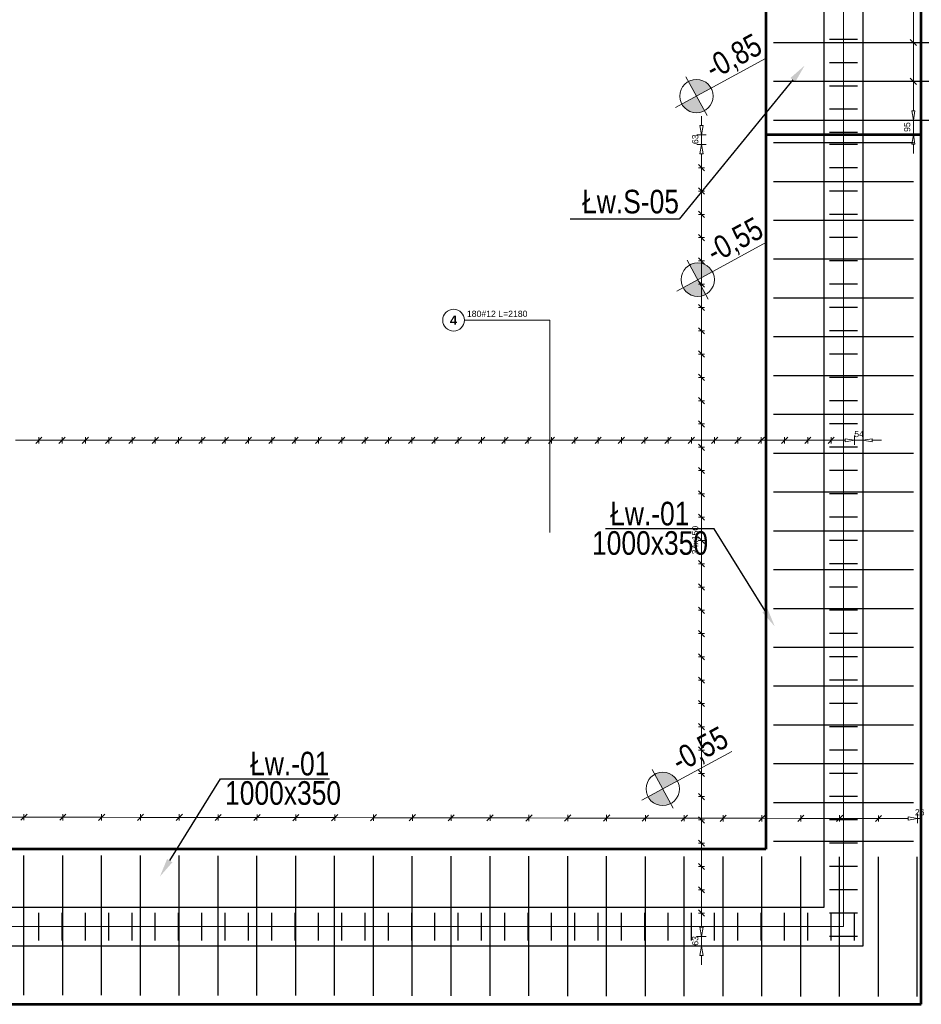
# Model space of a CAD drawing. Extents: x -274995 to 107519, y -337635 to 244261.
# Tile 40 of 49: x 62271 to 68073, y -25425 to -19084. Entities that reach past the tile are written whole.
import ezdxf

# ---------------------------------------------------------------- set-up
doc = ezdxf.new("R2010")
doc.units = 0
doc.header["$LTSCALE"] = 10
doc.header["$MEASUREMENT"] = 0
for name, color, linetype, lineweight in [('P-Linia1a', 142, 'Continuous', 53), ('P-Opis', 1, 'Continuous', 18), ('P-Opis fundamenty', 193, 'Continuous', 9), ('P-Szraf - Ściana wypełniająca', 171, 'Continuous', 0), ('P-Ściana żelbetowa', 50, 'Continuous', 30)]:
    doc.layers.add(name, color=color, linetype=linetype, lineweight=lineweight)
doc.layers.add('RCAD_opis rozkładu', color=7, linetype='Continuous')
doc.layers.add('RCAD_rozkład pręta', color=7, linetype='Continuous')
doc.styles.add('_Fd Opis', font='arial.ttf', dxfattribs={"width": 0.8})
doc.styles.add('style1', font='arial.ttf')
doc.styles.add('style3', font='arialbd.ttf')

msp = doc.modelspace()

# ---------------------------------------------------------------- hatches: boundary and pattern name
at = {"layer": 'P-Opis'}
h = msp.add_hatch(color=1, dxfattribs=at)
h.dxf.hatch_style = 1
h.paths.add_polyline_path([(66626.48925, -19576.01332), (66532.14103, -19627.38624, 0.4142135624), (66677.86217, -19670.36153)])
h.paths.add_polyline_path([(66575.11632, -19481.6651), (66626.48925, -19576.01332), (66720.83746, -19524.64039, 0.4142135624)])
h = msp.add_hatch(color=1, dxfattribs=at)
h.dxf.hatch_style = 1
h.paths.add_polyline_path([(66634.68, -20758.33825), (66540.33179, -20809.71117, 0.4142135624), (66686.05293, -20852.68646)])
h.paths.add_polyline_path([(66583.30707, -20663.99003), (66634.68, -20758.33825), (66729.02821, -20706.96532, 0.4142135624)])
h = msp.add_hatch(color=1, dxfattribs=at)
h.dxf.hatch_style = 1
h.paths.add_polyline_path([(66409.56109, -24038.04754), (66315.21287, -24089.42047, 0.4142135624), (66460.93401, -24132.39576)])
h.paths.add_polyline_path([(66358.18816, -23943.69933), (66409.56109, -24038.04754), (66503.9093, -23986.67462, 0.4142135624)])

# ---------------------------------------------------------------- linework, layer by layer
at = {"color": 8, "lineweight": 0}
for p, q in [((66658.47494, -19705.22732), (66658.47494, -19765.22732)), ((66658.47494, -19825.22732), (66648.47494, -19765.22732)), ((66668.47494, -19765.22732), (66648.47494, -19765.22732)), ((66668.47494, -19765.22732), (66658.47494, -19825.22732)), ((66628.47494, -19825.22732), (66688.47494, -19825.22732)), ((66658.47494, -19887.72732), (66658.47494, -19825.22732)), ((66628.47494, -19887.72732), (66688.47494, -19887.72732)), ((66648.47494, -19947.72732), (66658.47494, -19887.72732)), ((66658.47494, -19887.72732), (66668.47494, -19947.72732)), ((66648.47494, -19947.72732), (66668.47494, -19947.72732)), ((66658.47494, -20037.72732), (66658.47494, -19947.72732)), ((66678.47494, -20057.72732), (66638.47494, -20017.72732)), ((66638.47494, -20037.72732), (66678.47494, -20037.72732)), ((66658.47494, -20187.72732), (66658.47494, -20037.72732)), ((66678.47494, -20207.72732), (66638.47494, -20167.72732)), ((66638.47494, -20187.72732), (66678.47494, -20187.72732)), ((66658.47494, -20337.72732), (66658.47494, -20187.72732)), ((66678.47494, -20357.72732), (66638.47494, -20317.72732)), ((66638.47494, -20337.72732), (66678.47494, -20337.72732)), ((66658.47494, -20487.72732), (66658.47494, -20337.72732)), ((66678.47494, -20507.72732), (66638.47494, -20467.72732)), ((66638.47494, -20487.72732), (66678.47494, -20487.72732)), ((66658.47494, -20637.72732), (66658.47494, -20487.72732)), ((66678.47494, -20657.72732), (66638.47494, -20617.72732)), ((66638.47494, -20637.72732), (66678.47494, -20637.72732)), ((66658.47494, -20787.72732), (66658.47494, -20637.72732)), ((66678.47494, -20807.72732), (66638.47494, -20767.72732)), ((66638.47494, -20787.72732), (66678.47494, -20787.72732)), ((66658.47494, -20937.72732), (66658.47494, -20787.72732)), ((66678.47494, -20957.72732), (66638.47494, -20917.72732)), ((66638.47494, -20937.72732), (66678.47494, -20937.72732)), ((66658.47494, -21087.72732), (66658.47494, -20937.72732)), ((65682.76958, -21019.1856), (65133.23508, -21019.1856)), ((65682.76958, -22386.53847), (65682.76958, -21019.1856)), ((66678.47494, -21107.72732), (66638.47494, -21067.72732)), ((66638.47494, -21087.72732), (66678.47494, -21087.72732)), ((66658.47494, -21237.72732), (66658.47494, -21087.72732)), ((66678.47494, -21257.72732), (66638.47494, -21217.72732)), ((66638.47494, -21237.72732), (66678.47494, -21237.72732)), ((66658.47494, -21387.72732), (66658.47494, -21237.72732)), ((66678.47494, -21407.72732), (66638.47494, -21367.72732)), ((66638.47494, -21387.72732), (66678.47494, -21387.72732)), ((66658.47494, -21537.72732), (66658.47494, -21387.72732)), ((66678.47494, -21557.72732), (66638.47494, -21517.72732)), ((66638.47494, -21537.72732), (66678.47494, -21537.72732)), ((66658.47494, -21687.72732), (66658.47494, -21537.72732)), ((66678.47494, -21707.72732), (66638.47494, -21667.72732)), ((66638.47494, -21687.72732), (66678.47494, -21687.72732)), ((66658.47494, -21837.72732), (66658.47494, -21687.72732)), ((62243.5184, -21792.52497), (62393.5184, -21792.52497)), ((62373.5184, -21812.52497), (62413.5184, -21772.52497)), ((62393.5184, -21772.52497), (62393.5184, -21812.52497)), ((62393.5184, -21792.52497), (62543.5184, -21792.52497)), ((62523.5184, -21812.52497), (62563.5184, -21772.52497)), ((62543.5184, -21772.52497), (62543.5184, -21812.52497)), ((62543.5184, -21792.52497), (62693.5184, -21792.52497)), ((62673.5184, -21812.52497), (62713.5184, -21772.52497)), ((62693.5184, -21772.52497), (62693.5184, -21812.52497)), ((62693.5184, -21792.52497), (62843.5184, -21792.52497)), ((62823.5184, -21812.52497), (62863.5184, -21772.52497)), ((62843.5184, -21772.52497), (62843.5184, -21812.52497)), ((62843.5184, -21792.52497), (62993.5184, -21792.52497)), ((62973.5184, -21812.52497), (63013.5184, -21772.52497)), ((62993.5184, -21772.52497), (62993.5184, -21812.52497)), ((62993.5184, -21792.52497), (63143.5184, -21792.52497)), ((63123.5184, -21812.52497), (63163.5184, -21772.52497)), ((63143.5184, -21772.52497), (63143.5184, -21812.52497)), ((63143.5184, -21792.52497), (63293.5184, -21792.52497)), ((63273.5184, -21812.52497), (63313.5184, -21772.52497)), ((63293.5184, -21772.52497), (63293.5184, -21812.52497)), ((63293.5184, -21792.52497), (63443.5184, -21792.52497)), ((63423.5184, -21812.52497), (63463.5184, -21772.52497)), ((63443.5184, -21772.52497), (63443.5184, -21812.52497)), ((63443.5184, -21792.52497), (63593.5184, -21792.52497)), ((63573.5184, -21812.52497), (63613.5184, -21772.52497)), ((63593.5184, -21772.52497), (63593.5184, -21812.52497)), ((63593.5184, -21792.52497), (63743.5184, -21792.52497)), ((63723.5184, -21812.52497), (63763.5184, -21772.52497)), ((63743.5184, -21772.52497), (63743.5184, -21812.52497)), ((63743.5184, -21792.52497), (63893.5184, -21792.52497)), ((63873.5184, -21812.52497), (63913.5184, -21772.52497)), ((63893.5184, -21772.52497), (63893.5184, -21812.52497)), ((63893.5184, -21792.52497), (64043.5184, -21792.52497)), ((64023.5184, -21812.52497), (64063.5184, -21772.52497)), ((64043.5184, -21772.52497), (64043.5184, -21812.52497)), ((64043.5184, -21792.52497), (64193.5184, -21792.52497)), ((64173.5184, -21812.52497), (64213.5184, -21772.52497)), ((64193.5184, -21772.52497), (64193.5184, -21812.52497)), ((64193.5184, -21792.52497), (64343.5184, -21792.52497)), ((64323.5184, -21812.52497), (64363.5184, -21772.52497)), ((64343.5184, -21772.52497), (64343.5184, -21812.52497)), ((64343.5184, -21792.52497), (64493.5184, -21792.52497)), ((64473.5184, -21812.52497), (64513.5184, -21772.52497)), ((64493.5184, -21772.52497), (64493.5184, -21812.52497)), ((64493.5184, -21792.52497), (64643.5184, -21792.52497)), ((64623.5184, -21812.52497), (64663.5184, -21772.52497)), ((64643.5184, -21772.52497), (64643.5184, -21812.52497)), ((64643.5184, -21792.52497), (64793.5184, -21792.52497)), ((64773.5184, -21812.52497), (64813.5184, -21772.52497)), ((64793.5184, -21772.52497), (64793.5184, -21812.52497)), ((64793.5184, -21792.52497), (64943.5184, -21792.52497)), ((64923.5184, -21812.52497), (64963.5184, -21772.52497)), ((64943.5184, -21772.52497), (64943.5184, -21812.52497)), ((64943.5184, -21792.52497), (65093.5184, -21792.52497)), ((65073.5184, -21812.52497), (65113.5184, -21772.52497)), ((65093.5184, -21772.52497), (65093.5184, -21812.52497)), ((65093.5184, -21792.52497), (65243.5184, -21792.52497)), ((65223.5184, -21812.52497), (65263.5184, -21772.52497)), ((65243.5184, -21772.52497), (65243.5184, -21812.52497)), ((65243.5184, -21792.52497), (65393.5184, -21792.52497)), ((65373.5184, -21812.52497), (65413.5184, -21772.52497)), ((65393.5184, -21772.52497), (65393.5184, -21812.52497)), ((65393.5184, -21792.52497), (65543.5184, -21792.52497)), ((65523.5184, -21812.52497), (65563.5184, -21772.52497)), ((65543.5184, -21772.52497), (65543.5184, -21812.52497)), ((65543.5184, -21792.52497), (65693.5184, -21792.52497)), ((65673.5184, -21812.52497), (65713.5184, -21772.52497)), ((65682.76958, -21792.52497), (65682.76958, -22386.53847)), ((65693.5184, -21772.52497), (65693.5184, -21812.52497)), ((65693.5184, -21792.52497), (65843.5184, -21792.52497)), ((65823.5184, -21812.52497), (65863.5184, -21772.52497)), ((65843.5184, -21772.52497), (65843.5184, -21812.52497)), ((65843.5184, -21792.52497), (65993.5184, -21792.52497)), ((65973.5184, -21812.52497), (66013.5184, -21772.52497)), ((65993.5184, -21772.52497), (65993.5184, -21812.52497)), ((65993.5184, -21792.52497), (66143.5184, -21792.52497)), ((66123.5184, -21812.52497), (66163.5184, -21772.52497)), ((66143.5184, -21772.52497), (66143.5184, -21812.52497)), ((66143.5184, -21792.52497), (66293.5184, -21792.52497)), ((66273.5184, -21812.52497), (66313.5184, -21772.52497)), ((66293.5184, -21772.52497), (66293.5184, -21812.52497)), ((66293.5184, -21792.52497), (66443.5184, -21792.52497)), ((66423.5184, -21812.52497), (66463.5184, -21772.52497)), ((66443.5184, -21772.52497), (66443.5184, -21812.52497)), ((66443.5184, -21792.52497), (66593.5184, -21792.52497)), ((66573.5184, -21812.52497), (66613.5184, -21772.52497)), ((66593.5184, -21772.52497), (66593.5184, -21812.52497)), ((66593.5184, -21792.52497), (66743.5184, -21792.52497)), ((66723.5184, -21812.52497), (66763.5184, -21772.52497)), ((66743.5184, -21772.52497), (66743.5184, -21812.52497)), ((66743.5184, -21792.52497), (66893.5184, -21792.52497)), ((66873.5184, -21812.52497), (66913.5184, -21772.52497)), ((66893.5184, -21772.52497), (66893.5184, -21812.52497)), ((66893.5184, -21792.52497), (67043.5184, -21792.52497)), ((67023.5184, -21812.52497), (67063.5184, -21772.52497)), ((67043.5184, -21772.52497), (67043.5184, -21812.52497)), ((67043.5184, -21792.52497), (67193.5184, -21792.52497)), ((67173.5184, -21812.52497), (67213.5184, -21772.52497)), ((67193.5184, -21772.52497), (67193.5184, -21812.52497)), ((67193.5184, -21792.52497), (67343.5184, -21792.52497)), ((67323.5184, -21812.52497), (67363.5184, -21772.52497)), ((67343.5184, -21772.52497), (67343.5184, -21812.52497)), ((67343.5184, -21792.52497), (67493.5184, -21792.52497)), ((67473.5184, -21812.52497), (67513.5184, -21772.52497)), ((67493.5184, -21772.52497), (67493.5184, -21812.52497)), ((67493.5184, -21792.52497), (67583.5184, -21792.52497)), ((67583.5184, -21782.52497), (67643.5184, -21792.52497)), ((67583.5184, -21782.52497), (67583.5184, -21802.52497)), ((67643.5184, -21792.52497), (67583.5184, -21802.52497)), ((67643.5184, -21762.52497), (67643.5184, -21822.52497)), ((67643.5184, -21792.52497), (67697.5184, -21792.52497)), ((67697.5184, -21762.52497), (67697.5184, -21822.52497)), ((67697.5184, -21792.52497), (67757.5184, -21782.52497)), ((67757.5184, -21802.52497), (67697.5184, -21792.52497)), ((67757.5184, -21802.52497), (67757.5184, -21782.52497)), ((67817.5184, -21792.52497), (67757.5184, -21792.52497)), ((66678.47494, -21857.72732), (66638.47494, -21817.72732)), ((66638.47494, -21837.72732), (66678.47494, -21837.72732)), ((66658.47494, -21987.72732), (66658.47494, -21837.72732)), ((66678.47494, -22007.72732), (66638.47494, -21967.72732)), ((66638.47494, -21987.72732), (66678.47494, -21987.72732)), ((66658.47494, -22137.72732), (66658.47494, -21987.72732)), ((66678.47494, -22157.72732), (66638.47494, -22117.72732)), ((66638.47494, -22137.72732), (66678.47494, -22137.72732)), ((66658.47494, -22287.72732), (66658.47494, -22137.72732)), ((66678.47494, -22307.72732), (66638.47494, -22267.72732)), ((66638.47494, -22287.72732), (66678.47494, -22287.72732)), ((66658.47494, -22437.72732), (66658.47494, -22287.72732)), ((66678.47494, -22457.72732), (66638.47494, -22417.72732)), ((66638.47494, -22437.72732), (66678.47494, -22437.72732)), ((66658.47494, -22512.72732), (66658.47494, -22437.72732)), ((66638.47494, -22567.72732), (66678.47494, -22607.72732)), ((66658.47494, -22512.72732), (66658.47494, -22587.72732)), ((66638.47494, -22587.72732), (66678.47494, -22587.72732)), ((66658.47494, -22587.72732), (66658.47494, -22737.72732)), ((66638.47494, -22717.72732), (66678.47494, -22757.72732)), ((66638.47494, -22737.72732), (66678.47494, -22737.72732)), ((66658.47494, -22737.72732), (66658.47494, -22887.72732)), ((66638.47494, -22867.72732), (66678.47494, -22907.72732)), ((66638.47494, -22887.72732), (66678.47494, -22887.72732)), ((66658.47494, -22887.72732), (66658.47494, -23037.72732)), ((66638.47494, -23017.72732), (66678.47494, -23057.72732)), ((66638.47494, -23037.72732), (66678.47494, -23037.72732)), ((66658.47494, -23037.72732), (66658.47494, -23187.72732)), ((66638.47494, -23167.72732), (66678.47494, -23207.72732)), ((66638.47494, -23187.72732), (66678.47494, -23187.72732)), ((66658.47494, -23187.72732), (66658.47494, -23337.72732)), ((66638.47494, -23317.72732), (66678.47494, -23357.72732)), ((66638.47494, -23337.72732), (66678.47494, -23337.72732)), ((66658.47494, -23337.72732), (66658.47494, -23487.72732)), ((66638.47494, -23467.72732), (66678.47494, -23507.72732)), ((66638.47494, -23487.72732), (66678.47494, -23487.72732)), ((66658.47494, -23487.72732), (66658.47494, -23637.72732)), ((66638.47494, -23617.72732), (66678.47494, -23657.72732)), ((66638.47494, -23637.72732), (66678.47494, -23637.72732)), ((66658.47494, -23637.72732), (66658.47494, -23787.72732)), ((66638.47494, -23767.72732), (66678.47494, -23807.72732)), ((66638.47494, -23787.72732), (66678.47494, -23787.72732)), ((66658.47494, -23787.72732), (66658.47494, -23937.72732)), ((66638.47494, -23917.72732), (66678.47494, -23957.72732)), ((66638.47494, -23937.72732), (66678.47494, -23937.72732)), ((66658.47494, -23937.72732), (66658.47494, -24087.72732)), ((66638.47494, -24067.72732), (66678.47494, -24107.72732)), ((66638.47494, -24087.72732), (66678.47494, -24087.72732)), ((66658.47494, -24087.72732), (66658.47494, -24237.72732)), ((66638.47494, -24217.72732), (66678.47494, -24257.72732)), ((66638.47494, -24237.72732), (66678.47494, -24237.72732)), ((66658.47494, -24237.72732), (66658.47494, -24387.72732)), ((66638.47494, -24367.72732), (66678.47494, -24407.72732)), ((66638.47494, -24387.72732), (66678.47494, -24387.72732)), ((66658.47494, -24387.72732), (66658.47494, -24537.72732)), ((66638.47494, -24517.72732), (66678.47494, -24557.72732)), ((66638.47494, -24537.72732), (66678.47494, -24537.72732)), ((66658.47494, -24537.72732), (66658.47494, -24687.72732)), ((66638.47494, -24667.72732), (66678.47494, -24707.72732)), ((66638.47494, -24687.72732), (66678.47494, -24687.72732)), ((66658.47494, -24687.72732), (66658.47494, -24837.72732)), ((66638.47494, -24817.72732), (66678.47494, -24857.72732)), ((66638.47494, -24837.72732), (66678.47494, -24837.72732)), ((66658.47494, -24837.72732), (66658.47494, -24927.72732)), ((66658.47494, -24987.72732), (66648.47494, -24927.72732)), ((66668.47494, -24927.72732), (66648.47494, -24927.72732)), ((66668.47494, -24927.72732), (66658.47494, -24987.72732)), ((66628.47494, -24987.72732), (66688.47494, -24987.72732)), ((66658.47494, -24987.72732), (66658.47494, -25050.22732)), ((66628.47494, -25050.22732), (66688.47494, -25050.22732)), ((66648.47494, -25110.22732), (66658.47494, -25050.22732)), ((66648.47494, -25110.22732), (66668.47494, -25110.22732)), ((66658.47494, -25050.22732), (66668.47494, -25110.22732)), ((66658.47494, -25170.22732), (66658.47494, -25110.22732))]:
    msp.add_line(p, q, dxfattribs=at)
at = {"color": 7, "linetype": 'ByBlock', "lineweight": 30}
for p, q in [((67662.5184, -19887.72732), (67482.51916, -19887.72732)), ((67662.5184, -20037.72732), (67482.51916, -20037.72732)), ((67662.5184, -20187.72732), (67482.51916, -20187.72732)), ((67662.5184, -20337.72732), (67482.51916, -20337.72732)), ((67662.5184, -20487.72732), (67482.51916, -20487.72732)), ((67662.5184, -20637.72732), (67482.51916, -20637.72732)), ((67662.5184, -20787.72732), (67482.51916, -20787.72732)), ((67662.5184, -20937.72732), (67482.51916, -20937.72732)), ((67662.5184, -21087.72732), (67482.51916, -21087.72732)), ((67662.5184, -21237.72732), (67482.51916, -21237.72732)), ((67662.5184, -21387.72732), (67482.51916, -21387.72732)), ((67662.5184, -21537.72732), (67482.51916, -21537.72732)), ((67662.5184, -21687.72732), (67482.51916, -21687.72732)), ((67662.5184, -21837.72732), (67482.51916, -21837.72732)), ((67662.5184, -21987.72732), (67482.51916, -21987.72732)), ((67662.5184, -22137.72732), (67482.51916, -22137.72732)), ((67662.5184, -22287.72732), (67482.51916, -22287.72732)), ((67662.5184, -22437.72732), (67482.51916, -22437.72732)), ((67662.5184, -22587.72732), (67482.51916, -22587.72732)), ((67662.5184, -22737.72732), (67482.51916, -22737.72732)), ((67662.5184, -22887.72732), (67482.51916, -22887.72732)), ((67662.5184, -23037.72732), (67482.51916, -23037.72732)), ((67662.5184, -23187.72732), (67482.51916, -23187.72732)), ((67662.5184, -23337.72732), (67482.51916, -23337.72732)), ((67662.5184, -23487.72732), (67482.51916, -23487.72732)), ((67662.5184, -23637.72732), (67482.51916, -23637.72732)), ((67662.5184, -23787.72732), (67482.51916, -23787.72732)), ((67662.5184, -23937.72732), (67482.51916, -23937.72732)), ((67662.5184, -24087.72732), (67482.51916, -24087.72732)), ((67662.5184, -24237.72732), (67482.51916, -24237.72732)), ((67662.5184, -24387.72732), (67482.51916, -24387.72732)), ((67662.5184, -24537.72732), (67482.51916, -24537.72732)), ((67662.5184, -24687.72732), (67482.51916, -24687.72732)), ((62393.5184, -25015.22732), (62393.5184, -24835.22808)), ((62543.5184, -25015.22732), (62543.5184, -24835.22808)), ((62693.5184, -25015.22732), (62693.5184, -24835.22808)), ((62843.5184, -25015.22732), (62843.5184, -24835.22808)), ((62993.5184, -25015.22732), (62993.5184, -24835.22808)), ((63143.5184, -25015.22732), (63143.5184, -24835.22808)), ((63293.5184, -25015.22732), (63293.5184, -24835.22808)), ((63443.5184, -25015.22732), (63443.5184, -24835.22808)), ((63593.5184, -25015.22732), (63593.5184, -24835.22808)), ((63743.5184, -25015.22732), (63743.5184, -24835.22808)), ((63893.5184, -25015.22732), (63893.5184, -24835.22808)), ((64043.5184, -25015.22732), (64043.5184, -24835.22808)), ((64193.5184, -25015.22732), (64193.5184, -24835.22808)), ((64343.5184, -25015.22732), (64343.5184, -24835.22808)), ((64493.5184, -25015.22732), (64493.5184, -24835.22808)), ((64643.5184, -25015.22732), (64643.5184, -24835.22808)), ((64793.5184, -25015.22732), (64793.5184, -24835.22808)), ((64943.5184, -25015.22732), (64943.5184, -24835.22808)), ((65093.5184, -25015.22732), (65093.5184, -24835.22808)), ((65243.5184, -25015.22732), (65243.5184, -24835.22808)), ((65393.5184, -25015.22732), (65393.5184, -24835.22808)), ((65543.5184, -25015.22732), (65543.5184, -24835.22808)), ((65693.5184, -25015.22732), (65693.5184, -24835.22808)), ((65843.5184, -25015.22732), (65843.5184, -24835.22808)), ((65993.5184, -25015.22732), (65993.5184, -24835.22808)), ((66143.5184, -25015.22732), (66143.5184, -24835.22808)), ((66293.5184, -25015.22732), (66293.5184, -24835.22808)), ((66443.5184, -25015.22732), (66443.5184, -24835.22808)), ((66593.5184, -25015.22732), (66593.5184, -24835.22808)), ((66743.5184, -25015.22732), (66743.5184, -24835.22808)), ((66893.5184, -25015.22732), (66893.5184, -24835.22808)), ((67043.5184, -25015.22732), (67043.5184, -24835.22808)), ((67193.5184, -25015.22732), (67193.5184, -24835.22808)), ((67343.5184, -25015.22732), (67343.5184, -24835.22808)), ((67662.5184, -24837.72732), (67482.51916, -24837.72732)), ((67493.5184, -25015.22732), (67493.5184, -24835.22808)), ((67643.5184, -25015.22732), (67643.5184, -24835.22808)), ((67662.5184, -24987.72732), (67482.51916, -24987.72732))]:
    msp.add_line(p, q, dxfattribs=at)
at = {"color": 8, "lineweight": 0}
msp.add_circle((65063.23508, -21019.1856), 70, dxfattribs=at)
at = {"layer": 'P-Linia1a'}
for p, q in [((68072.5184, -25425.22732), (68072.5184, -10330.22866)), ((67072.5184, -11330.22866), (67072.5184, -24425.22732)), ((68072.5184, -19825.22732), (67072.5184, -19825.22732)), ((67072.5184, -24425.22732), (60247.5546, -24425.22732)), ((42147.59098, -25425.22732), (68072.5184, -25425.22732))]:
    msp.add_line(p, q, dxfattribs=at)
at = {"layer": 'P-Opis', "color": 1}
for p, q in [((66491.57038, -19649.4771), (67069.9499, -19334.54747)), ((66558.58945, -19451.31291), (66694.38904, -19700.71372)), ((66499.76113, -20831.80203), (67078.14065, -20516.8724)), ((66566.7802, -20633.63784), (66702.5798, -20883.03865)), ((66274.64222, -24111.51133), (66853.02174, -23796.5817)), ((66341.66129, -23913.34714), (66477.46088, -24162.74795))]:
    msp.add_line(p, q, dxfattribs=at)
for centre in [(66626.48925, -19576.01332), (66634.68, -20758.33825), (66409.56109, -24038.04754)]:
    msp.add_circle(centre, 107.42794, dxfattribs=at)
at = {"layer": 'P-Opis fundamenty', "linetype": 'ByBlock', "lineweight": -2}
for p, q in [((66514.64593, -20369.25997), (65813.94985, -20369.25997)), ((66740.70098, -22362.13501), (66040.0049, -22362.13501)), ((63563.20799, -23972.13501), (64263.90407, -23972.13501))]:
    msp.add_line(p, q, dxfattribs=at)
for points in [[(67246.95094, -19472.10889), (66514.64593, -20369.25997)], [(67246.95094, -19472.10889), (66514.64593, -20369.25997)], [(67067.53843, -22890.10319), (66740.70098, -22362.13501)], [(63236.37054, -24500.10319), (63563.20799, -23972.13501)]]:
    msp.add_lwpolyline(points, dxfattribs=at)
at = {"layer": 'P-Opis fundamenty'}
for points in [[(67231.45718, -19459.46202), (67322.83218, -19379.14634), (67262.44469, -19484.75577)], [(67231.45718, -19459.46202), (67322.83218, -19379.14634), (67262.44469, -19484.75577)], [(67084.54373, -22879.5761), (67130.70098, -22992.13501), (67050.53313, -22900.63028)], [(63253.37584, -24510.63028), (63173.20799, -24602.13501), (63219.36524, -24489.5761)]]:
    msp.add_solid(points, dxfattribs=at)
at = {"layer": 'P-Szraf - Ściana wypełniająca', "color": 4}
msp.add_line((67572.5184, -19825.22732), (67572.5184, -10821.64548), dxfattribs=at)
at = {"layer": 'P-Szraf - Ściana wypełniająca'}
for p, q in [((67572.5184, -19825.22732), (67572.5184, -24923.74273)), ((67572.5184, -24923.74273), (43758.4861, -24923.74273))]:
    msp.add_line(p, q, dxfattribs=at)
at = {"layer": 'P-Ściana żelbetowa', "lineweight": 25}
for p, q in [((67697.5184, -10705.22866), (67697.5184, -25050.22732)), ((67447.5184, -24800.22732), (67447.5184, -10955.22866)), ((42397.59098, -24800.22732), (67447.5184, -24800.22732)), ((67697.5184, -25050.22732), (42147.59098, -25050.22732))]:
    msp.add_line(p, q, dxfattribs=at)
at = {"layer": 'RCAD_opis rozkładu', "color": 8, "lineweight": 0}
for p, q in [((68022.5184, -18980.72492), (68022.5184, -19230.72492)), ((68002.5184, -19210.72492), (68042.5184, -19250.72492)), ((68002.5184, -19230.72492), (68042.5184, -19230.72492)), ((68022.5184, -19230.72492), (68022.5184, -19480.72492)), ((68002.5184, -19460.72492), (68042.5184, -19500.72492)), ((68002.5184, -19480.72492), (68042.5184, -19480.72492)), ((68022.5184, -19480.72492), (68022.5184, -19670.72492)), ((68022.5184, -19730.72492), (68012.5184, -19670.72492)), ((68032.5184, -19670.72492), (68012.5184, -19670.72492)), ((68032.5184, -19670.72492), (68022.5184, -19730.72492)), ((67992.5184, -19730.72492), (68052.5184, -19730.72492)), ((68022.5184, -19730.72492), (68022.5184, -19825.22732)), ((67992.5184, -19825.22732), (68052.5184, -19825.22732)), ((68012.5184, -19885.22732), (68022.5184, -19825.22732)), ((68022.5184, -19825.22732), (68032.5184, -19885.22732)), ((68012.5184, -19885.22732), (68032.5184, -19885.22732)), ((68022.5184, -19945.22732), (68022.5184, -19885.22732)), ((62047.96971, -24219.62723), (62297.96971, -24220.01159)), ((62277.93898, -24239.98082), (62318.00043, -24200.04237)), ((62298.00046, -24200.01162), (62297.93896, -24240.01157)), ((62297.96971, -24220.01159), (62547.96971, -24220.39595)), ((62527.93898, -24240.36518), (62568.00043, -24200.42673)), ((62548.00046, -24200.39598), (62547.93896, -24240.39593)), ((62547.96971, -24220.39595), (62797.96971, -24220.78031)), ((62777.93898, -24240.74954), (62818.00043, -24200.81109)), ((62798.00046, -24200.78034), (62797.93896, -24240.78029)), ((62797.96971, -24220.78031), (63047.96971, -24221.16467)), ((63027.93898, -24241.1339), (63068.00043, -24201.19545)), ((63048.00046, -24201.1647), (63047.93896, -24241.16465)), ((63047.96971, -24221.16467), (63297.96971, -24221.54903)), ((63277.93898, -24241.51826), (63318.00043, -24201.57981)), ((63298.00046, -24201.54906), (63297.93896, -24241.54901)), ((63297.96971, -24221.54903), (63547.96971, -24221.93339)), ((63527.93898, -24241.90262), (63568.00043, -24201.96417)), ((63548.00046, -24201.93342), (63547.93896, -24241.93337)), ((63547.96971, -24221.93339), (63797.96971, -24222.31776)), ((63777.93898, -24242.28698), (63818.00043, -24202.34853)), ((63798.00046, -24202.31778), (63797.93896, -24242.31773)), ((63797.96971, -24222.31776), (64047.96971, -24222.70212)), ((64027.93898, -24242.67134), (64068.00043, -24202.73289)), ((64048.00046, -24202.70214), (64047.93896, -24242.70209)), ((64047.96971, -24222.70212), (64297.96971, -24223.08648)), ((64277.93898, -24243.0557), (64318.00043, -24203.11725)), ((64298.00046, -24203.0865), (64297.93896, -24243.08645)), ((64297.96971, -24223.08648), (64547.96971, -24223.47084)), ((64527.93898, -24243.44006), (64568.00043, -24203.50161)), ((64548.00046, -24203.47086), (64547.93896, -24243.47081)), ((64777.93898, -24243.82442), (64818.00043, -24203.88597)), ((64798.00046, -24203.85522), (64797.93896, -24243.85517)), ((65027.93898, -24244.20878), (65068.00043, -24204.27033)), ((65048.00046, -24204.23958), (65047.93896, -24244.23953)), ((65277.93898, -24244.59315), (65318.00043, -24204.65469)), ((65298.00046, -24204.62394), (65297.93896, -24244.62389)), ((65527.93898, -24244.97751), (65568.00043, -24205.03905)), ((65548.00046, -24205.0083), (65547.93896, -24245.00825)), ((65777.93898, -24245.36187), (65818.00043, -24205.42341)), ((65798.00046, -24205.39266), (65797.93896, -24245.39261)), ((66027.93898, -24245.74623), (66068.00043, -24205.80777)), ((66048.00046, -24205.77702), (66047.93896, -24245.77698)), ((66277.93898, -24246.13059), (66318.00043, -24206.19213)), ((66298.00046, -24206.16138), (66297.93896, -24246.16134)), ((66527.93898, -24246.51495), (66568.00043, -24206.57649)), ((66548.00046, -24206.54574), (66547.93896, -24246.5457)), ((66777.93898, -24246.89931), (66818.00043, -24206.96085)), ((66798.00046, -24206.9301), (66797.93896, -24246.93006)), ((67027.93898, -24247.28367), (67068.00043, -24207.34521)), ((67048.00046, -24207.31446), (67047.93896, -24247.31442)), ((67277.93898, -24247.66803), (67318.00043, -24207.72957)), ((67298.00046, -24207.69882), (67297.93896, -24247.69878)), ((67527.93898, -24248.05239), (67568.00043, -24208.11393)), ((67548.00046, -24208.08318), (67547.93896, -24248.08314)), ((67777.93898, -24248.43675), (67818.00043, -24208.49829)), ((67798.00046, -24208.46754), (67797.93896, -24248.4675)), ((67987.98515, -24218.75965), (67987.9544, -24238.75962)), ((67987.98515, -24218.75965), (68047.96971, -24228.85188)), ((68048.01583, -24198.85192), (68047.92359, -24258.85185)), ((64547.96971, -24223.47084), (64797.96971, -24223.8552)), ((64797.96971, -24223.8552), (65047.96971, -24224.23956)), ((65047.96971, -24224.23956), (65297.96971, -24224.62392)), ((65297.96971, -24224.62392), (65547.96971, -24225.00828)), ((65547.96971, -24225.00828), (65797.96971, -24225.39264)), ((65797.96971, -24225.39264), (66047.96971, -24225.777)), ((66047.96971, -24225.777), (66297.96971, -24226.16136)), ((66297.96971, -24226.16136), (66547.96971, -24226.54572)), ((66547.96971, -24226.54572), (66797.96971, -24226.93008)), ((66797.96971, -24226.93008), (67047.96971, -24227.31444)), ((67047.96971, -24227.31444), (67297.96971, -24227.6988)), ((67297.96971, -24227.6988), (67547.96971, -24228.08316)), ((67547.96971, -24228.08316), (67797.96971, -24228.46752)), ((67797.96971, -24228.46752), (67987.96978, -24228.75964)), ((68047.96971, -24228.85188), (67987.9544, -24238.75962)), ((68047.96971, -24228.85188), (68074.35769, -24228.89245))]:
    msp.add_line(p, q, dxfattribs=at)
at = {"layer": 'RCAD_rozkład pręta', "color": 7, "linetype": 'ByBlock', "lineweight": 30}
for p, q in [((67482.5184, -19209.08337), (67662.51767, -19209.08337)), ((67122.5184, -19230.72492), (68222.5184, -19230.72492)), ((67482.5184, -19359.08337), (67662.51767, -19359.08337)), ((67122.5184, -19480.72492), (68222.5184, -19480.72492)), ((67482.5184, -19509.08337), (67662.51767, -19509.08337)), ((67482.5184, -19659.08337), (67662.51767, -19659.08337)), ((67122.5184, -19730.72492), (68222.5184, -19730.72492)), ((67482.5184, -19809.08337), (67662.51767, -19809.08337)), ((67122.5184, -19875.22732), (68022.5184, -19875.22732)), ((67122.5184, -20125.22732), (68022.5184, -20125.22732)), ((67122.5184, -20375.22732), (68022.5184, -20375.22732)), ((67122.5184, -20625.22732), (68022.5184, -20625.22732)), ((67122.5184, -20875.22732), (68022.5184, -20875.22732)), ((67122.5184, -21125.22732), (68022.5184, -21125.22732)), ((67122.5184, -21375.22732), (68022.5184, -21375.22732)), ((67122.5184, -21625.22732), (68022.5184, -21625.22732)), ((67122.5184, -21875.22732), (68022.5184, -21875.22732)), ((67122.5184, -22125.22732), (68022.5184, -22125.22732)), ((67122.5184, -22375.22732), (68022.5184, -22375.22732)), ((67122.5184, -22625.22732), (68022.5184, -22625.22732)), ((67122.5184, -22875.22732), (68022.5184, -22875.22732)), ((67122.5184, -23125.22732), (68022.5184, -23125.22732)), ((67122.5184, -23375.22732), (68022.5184, -23375.22732)), ((67122.5184, -23625.22732), (68022.5184, -23625.22732)), ((67122.5184, -23875.22732), (68022.5184, -23875.22732)), ((67122.5184, -24125.22732), (68022.5184, -24125.22732)), ((67122.5184, -24375.22732), (68022.5184, -24375.22732)), ((62297.59098, -25366.34871), (62297.59098, -24466.34871)), ((62547.59098, -25366.73307), (62547.59098, -24466.73307)), ((62797.59098, -25367.11743), (62797.59098, -24467.11743)), ((63047.59098, -25367.50179), (63047.59098, -24467.50179)), ((63297.59098, -25367.88615), (63297.59098, -24467.88615)), ((63547.59098, -25368.27051), (63547.59098, -24468.27051)), ((63797.59098, -25368.65487), (63797.59098, -24468.65487)), ((64047.59098, -25369.03923), (64047.59098, -24469.03923)), ((64297.59098, -25369.42359), (64297.59098, -24469.42359)), ((64547.59098, -25369.80795), (64547.59098, -24469.80795)), ((64797.59098, -25370.19231), (64797.59098, -24470.19231)), ((65047.59098, -25370.57667), (65047.59098, -24470.57667)), ((65297.59098, -25370.96103), (65297.59098, -24470.96103)), ((65547.59098, -25371.34539), (65547.59098, -24471.34539)), ((65797.59098, -25371.72975), (65797.59098, -24471.72975)), ((66047.59098, -25372.11411), (66047.59098, -24472.11411)), ((66297.59098, -25372.49848), (66297.59098, -24472.49848)), ((66547.59098, -25372.88284), (66547.59098, -24472.88284)), ((66797.59098, -25373.2672), (66797.59098, -24473.2672)), ((67047.59098, -25373.65156), (67047.59098, -24473.65156)), ((67297.59098, -25374.03592), (67297.59098, -24474.03592)), ((67547.59098, -25374.42028), (67547.59098, -24474.42028)), ((67797.59098, -25374.80464), (67797.59098, -24474.80464)), ((68047.59098, -25375.189), (68047.59098, -24475.189))]:
    msp.add_line(p, q, dxfattribs=at)

# ---------------------------------------------------------------- texts
at = {"color": 2, "char_height": 40, "attachment_point": 7, "rotation": 90, "style": 'style1'}
for s, insert in [('63', (66638.9115, -19885.23585)), ('34x150', (66638.9115, -22526.88148)), ('63', (66638.9115, -25047.73585))]:
    msp.add_mtext(s, dxfattribs=dict(at, insert=insert))
at = {"color": 1, "insert": (65063.23508, -21019.1856), "char_height": 60, "attachment_point": 5, "style": 'style3'}
msp.add_mtext('4', dxfattribs=at)
at = {"color": 2, "char_height": 40, "style": 'style1'}
for s, insert, attachment_point in [('180#12 L=2180', (65343.86264, -20978.50347), 5), ('54', (67641.95086, -21772.86604), 7)]:
    msp.add_mtext(s, dxfattribs=dict(at, insert=insert, attachment_point=attachment_point))
at = {"layer": 'P-Opis fundamenty', "style": '_Fd Opis', "width": 0.8}
for s, p in [('-0,85', (66734.51095, -19472.52771)), ('-0,55', (66742.7017, -20654.85264)), ('-0,55', (66517.58279, -23934.56194))]:
    msp.add_text(s, height=146.25, rotation=28.568443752, dxfattribs=at).set_placement(p)
for s, p in [('Łw.S-05', (65890.36793, -20331.65603)), ('Łw.-01', (66071.05204, -22340.81046)), ('1000x350', (65954.33335, -22530.23174)), ('Łw.-01', (63753.85606, -23950.81046)), ('1000x350', (63592.43717, -24140.23174))]:
    msp.add_text(s, height=152.1, dxfattribs=at).set_placement(p)
at = {"layer": 'RCAD_opis rozkładu', "color": 2, "char_height": 40, "attachment_point": 7, "style": 'style1'}
for s, insert, rotation in [('95', (68002.94132, -19806.77558), 90), ('26', (68032.21702, -24209.25056), 359.911911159)]:
    msp.add_mtext(s, dxfattribs=dict(at, insert=insert, rotation=rotation))

doc.saveas('drawing.dxf')
